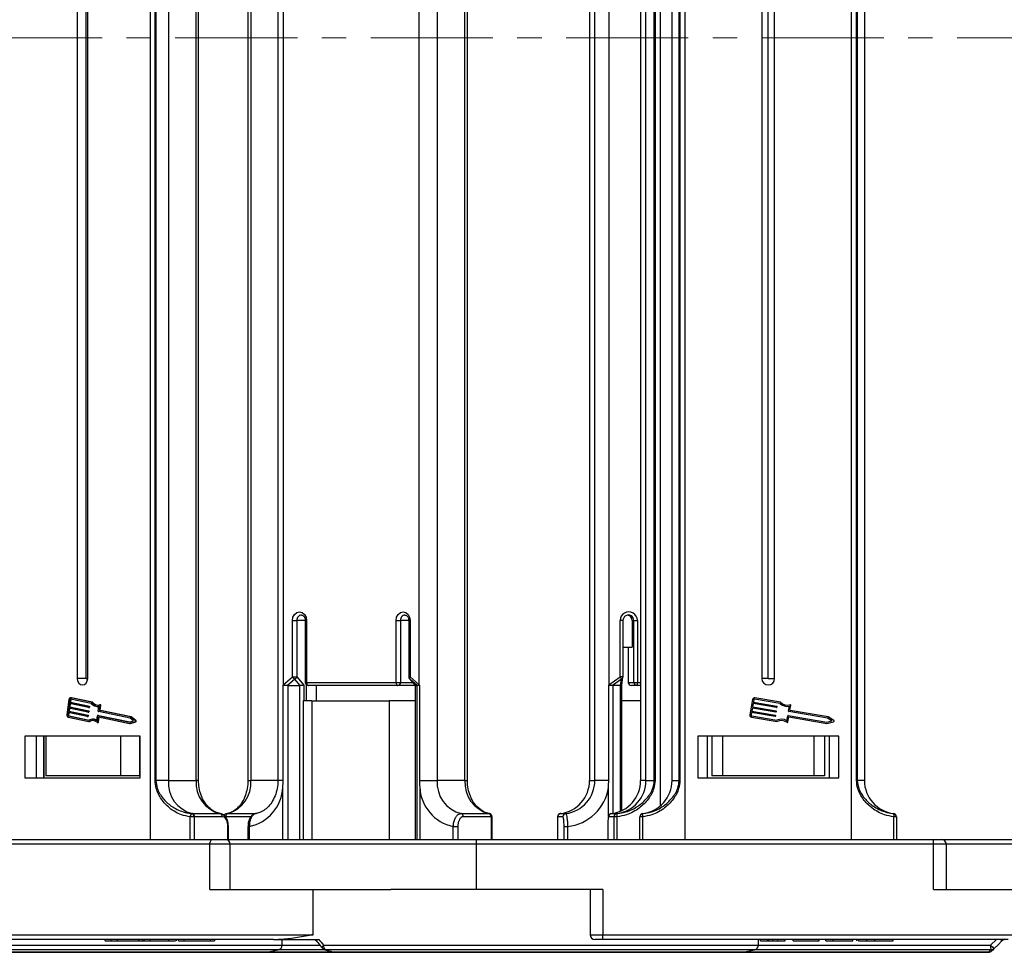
# Model space of a CAD drawing. Header units: millimetres. Extents: x -1214 to 867, y -361 to 1097.
# Tile 7 of 51: x -380 to -226, y -25 to 121. Entities that reach past the tile are written whole.
import ezdxf

# ---------------------------------------------------------------- set-up
doc = ezdxf.new("R2010")
doc.units = ezdxf.units.MM
doc.linetypes.add('CENTERX2', pattern=[20.32, 12.7, -2.54, 2.54, -2.54])

msp = doc.modelspace()

# ---------------------------------------------------------------- linework, layer by layer
at = {"color": 7, "linetype": 'Continuous', "lineweight": 25}
for p, q in [((-359.42, 117.694), (-359.42, 242.694)), ((-276.075, 242.694), (-276.075, 117.694)), ((-250.075, 117.694), (-250.075, 242.694)), ((-279.944, 237.491), (-279.944, 117.694)), ((-358.702, 117.694), (-358.702, 233.498)), ((-358.585, 233.498), (-358.585, 117.694)), ((-356.632, 233.498), (-356.632, 117.694)), ((-352.294, 117.694), (-352.294, 233.498)), ((-351.926, 117.694), (-351.926, 233.498)), ((-344.228, 233.498), (-344.228, 117.694)), ((-343.789, 233.498), (-343.789, 117.694)), ((-339.546, 233.498), (-339.546, 117.694)), ((-314.704, 233.498), (-314.704, 117.694)), ((-310.366, 117.694), (-310.366, 233.498)), ((-309.998, 117.694), (-309.998, 233.498)), ((-290.952, 233.498), (-290.952, 117.694)), ((-290.94, 233.498), (-290.94, 117.694)), ((-290.116, 117.694), (-290.116, 233.498)), ((-282.987, 233.498), (-282.987, 117.694)), ((-282.975, 233.498), (-282.975, 117.694)), ((-282.151, 117.694), (-282.151, 233.498)), ((-280.84, 117.694), (-280.84, 233.498)), ((-280.721, 233.498), (-280.721, 117.694)), ((-278.075, 117.694), (-278.075, 233.498)), ((-276.954, 117.694), (-276.954, 233.498)), ((-276.839, 233.498), (-276.839, 117.694)), ((-249.311, 117.694), (-249.311, 233.498)), ((-249.196, 233.498), (-249.196, 117.694)), ((-248.075, 233.498), (-248.075, 117.694)), ((-338.703, 218.587), (-338.703, 117.694)), ((-317.492, 117.694), (-317.492, 218.587)), ((-287.908, 218.587), (-287.908, 117.694)), ((-370.841, 217.594), (-370.841, 117.694)), ((-369.447, 117.694), (-369.447, 217.594)), ((-369.21, 117.694), (-369.21, 217.594)), ((-264.075, 217.594), (-264.075, 117.694)), ((-263.075, 117.694), (-263.075, 217.594)), ((-262.075, 117.694), (-262.075, 217.594)), ((-370.841, 117.694), (-370.841, 17.794)), ((-369.447, 17.794), (-369.447, 117.694)), ((-369.21, 17.794), (-369.21, 117.694)), ((-359.42, -7.306), (-359.42, 117.694)), ((-358.702, 1.89), (-358.702, 117.694)), ((-358.585, 117.694), (-358.585, 1.89)), ((-356.632, 117.694), (-356.632, 1.89)), ((-352.294, 1.89), (-352.294, 117.694)), ((-351.926, 1.89), (-351.926, 117.694)), ((-344.228, 117.694), (-344.228, 1.89)), ((-343.789, 117.694), (-343.789, 1.89)), ((-339.546, 117.694), (-339.546, 1.89)), ((-338.703, 117.694), (-338.703, 16.802)), ((-317.492, 16.802), (-317.492, 117.694)), ((-314.704, 117.694), (-314.704, 1.89)), ((-310.366, 1.89), (-310.366, 117.694)), ((-309.998, 1.89), (-309.998, 117.694)), ((-290.952, 117.694), (-290.952, 1.89)), ((-290.94, 117.694), (-290.94, 1.89)), ((-290.116, 1.89), (-290.116, 117.694)), ((-287.908, 117.694), (-287.908, 16.802)), ((-282.987, 117.694), (-282.987, 1.89)), ((-282.975, 117.694), (-282.975, 1.89)), ((-282.151, 1.89), (-282.151, 117.694)), ((-280.84, 1.89), (-280.84, 117.694)), ((-280.721, 117.694), (-280.721, 1.89)), ((-279.944, 117.694), (-279.944, -2.102)), ((-278.075, 1.89), (-278.075, 117.694)), ((-276.954, 1.89), (-276.954, 117.694)), ((-276.839, 117.694), (-276.839, 1.89)), ((-276.075, 117.694), (-276.075, -7.306)), ((-264.075, 117.694), (-264.075, 17.794)), ((-263.075, 17.794), (-263.075, 117.694)), ((-262.075, 17.794), (-262.075, 117.694)), ((-250.075, -7.306), (-250.075, 117.694)), ((-249.311, 1.89), (-249.311, 117.694)), ((-249.196, 117.694), (-249.196, 1.89)), ((-248.075, 117.694), (-248.075, 1.89)), ((-337.275, 18.071), (-337.275, 26.844)), ((-337.275, 26.844), (-336.578, 26.844)), ((-336.578, 26.844), (-336.578, 18.071)), ((-335.283, 26.844), (-335.283, 17.194)), ((-335.072, 26.844), (-335.072, 17.194)), ((-321.122, 17.194), (-321.122, 26.844)), ((-321.122, 26.844), (-320.425, 26.844)), ((-320.425, 26.844), (-320.425, 17.194)), ((-319.13, 26.844), (-319.13, 18.071)), ((-318.919, 26.844), (-318.919, 18.071)), ((-286.169, 18.071), (-286.169, 26.844)), ((-285.724, 18.071), (-285.724, 26.844)), ((-284.312, 26.844), (-284.037, 26.844)), ((-284.312, 26.844), (-284.312, 22.694)), ((-284.037, 26.844), (-283.485, 26.844)), ((-284.037, 17.194), (-284.037, 26.844)), ((-283.485, 26.844), (-283.485, 17.194)), ((-285.724, 22.694), (-284.312, 22.694)), ((-284.916, 22.694), (-284.916, 17.194)), ((-369.447, 17.794), (-370.841, 17.794)), ((-369.447, 17.794), (-369.21, 17.794)), ((-338.703, 16.802), (-337.275, 18.071)), ((-336.918, 17.718), (-338.072, 16.691)), ((-337.275, 18.071), (-336.578, 18.071)), ((-336.057, 16.693), (-336.918, 17.718)), ((-336.578, 18.071), (-335.48, 16.764)), ((-335.072, 17.194), (-321.122, 17.194)), ((-321.122, 17.194), (-320.425, 17.194)), ((-319.013, 17.75), (-318.123, 16.69)), ((-317.826, 16.691), (-318.98, 17.718)), ((-318.98, 17.718), (-318.12, 16.693)), ((-318.919, 18.071), (-317.492, 16.802)), ((-287.908, 16.802), (-286.169, 18.071)), ((-285.942, 17.718), (-287.349, 16.691)), ((-286.106, 16.693), (-285.942, 17.718)), ((-285.93, 16.741), (-285.73, 17.992)), ((-284.916, 17.194), (-284.037, 17.194)), ((-284.037, 17.194), (-283.485, 17.194)), ((-263.075, 17.794), (-264.075, 17.794)), ((-263.075, 17.794), (-262.075, 17.794)), ((-338.74, 1.89), (-338.74, 16.777)), ((-337.994, 16.694), (-336.102, 16.694)), ((-337.994, 16.694), (-337.994, -7.306)), ((-336.102, -7.306), (-336.102, 16.694)), ((-335.132, 16.836), (-335.132, 14.294)), ((-320.833, 16.694), (-334.783, 16.694)), ((-333.583, 16.694), (-333.583, 14.294)), ((-318.126, 16.694), (-320.833, 16.694)), ((-318.124, 16.695), (-318.124, -7.306)), ((-318.12, 16.693), (-318.117, 16.695)), ((-318.114, 16.694), (-317.84, 16.694)), ((-318.114, 16.694), (-318.114, -7.306)), ((-317.84, -7.306), (-317.84, 16.694)), ((-317.454, 16.777), (-317.454, 1.89)), ((-287.954, 1.89), (-287.954, 16.777)), ((-286.133, 16.694), (-287.299, 16.694)), ((-285.93, -2.808), (-285.93, 16.746)), ((-283.54, 16.694), (-284.419, 16.694)), ((-282.987, 16.694), (-283.54, 16.694)), ((-372.134, 14.535), (-372.47, 12.123)), ((-372.054, 13.898), (-372.124, 13.395)), ((-369.082, 13.276), (-372.054, 13.898)), ((-371.97, 14.501), (-372.026, 14.099)), ((-372.026, 14.099), (-369.054, 13.477)), ((-372.026, 14.099), (-371.91, 14.099)), ((-371.941, 13.874), (-372.008, 13.395)), ((-371.97, 14.501), (-371.854, 14.501)), ((-371.854, 14.501), (-371.91, 14.099)), ((-371.91, 14.099), (-368.938, 13.477)), ((-371.772, 14.79), (-371.888, 14.79)), ((-368.673, 13.914), (-371.874, 14.584)), ((-368.594, 14.104), (-371.846, 14.785)), ((-371.846, 14.785), (-371.73, 14.785)), ((-371.73, 14.785), (-371.772, 14.79)), ((-368.478, 14.104), (-371.73, 14.785)), ((-368.594, 14.104), (-368.478, 14.104)), ((-335.592, 14.294), (-335.592, -7.306)), ((-334.279, 14.294), (-335.592, 14.294)), ((-334.279, 14.294), (-334.279, -7.306)), ((-334.279, 14.294), (-322.205, 14.294)), ((-322.205, 14.294), (-322.205, -7.306)), ((-318.124, 14.294), (-322.205, 14.294)), ((-282.987, 14.294), (-285.93, 14.294)), ((-265.518, 14.535), (-265.93, 12.123)), ((-265.42, 13.898), (-265.506, 13.395)), ((-261.777, 13.276), (-265.42, 13.898)), ((-265.317, 14.501), (-265.385, 14.099)), ((-265.385, 14.099), (-261.742, 13.477)), ((-261.276, 13.914), (-265.199, 14.584)), ((-261.179, 14.104), (-265.165, 14.785)), ((-372.25, 12.491), (-372.306, 12.089)), ((-369.278, 11.868), (-372.25, 12.491)), ((-372.152, 13.194), (-372.222, 12.692)), ((-372.222, 12.692), (-369.25, 12.069)), ((-372.222, 12.692), (-372.106, 12.692)), ((-372.137, 12.467), (-372.19, 12.089)), ((-369.18, 12.572), (-372.152, 13.194)), ((-372.124, 13.395), (-369.152, 12.773)), ((-372.124, 13.395), (-372.008, 13.395)), ((-372.039, 13.171), (-372.106, 12.692)), ((-372.106, 12.692), (-369.134, 12.069)), ((-372.008, 13.395), (-369.036, 12.773)), ((-369.173, 12.571), (-369.057, 12.571)), ((-369.152, 12.773), (-369.036, 12.773)), ((-369.118, 12.714), (-369.132, 12.614)), ((-369.132, 12.614), (-369.016, 12.614)), ((-369.118, 12.714), (-369.002, 12.714)), ((-369.075, 13.275), (-368.959, 13.275)), ((-369.054, 13.477), (-368.938, 13.477)), ((-369.02, 13.418), (-369.034, 13.317)), ((-369.034, 13.317), (-368.918, 13.317)), ((-369.02, 13.418), (-368.904, 13.418)), ((-369.002, 12.714), (-369.016, 12.614)), ((-368.904, 13.418), (-368.918, 13.317)), ((-367.712, 13.447), (-367.596, 13.447)), ((-367.564, 12.699), (-367.455, 13.476)), ((-362.59, 11.606), (-367.53, 12.64)), ((-367.372, 12.866), (-367.27, 13.593)), ((-367.372, 12.866), (-367.256, 12.866)), ((-367.237, 13.712), (-367.352, 13.712)), ((-362.528, 11.8), (-367.338, 12.807)), ((-367.338, 12.807), (-367.222, 12.807)), ((-367.27, 13.593), (-367.155, 13.593)), ((-367.256, 12.866), (-367.155, 13.593)), ((-362.413, 11.8), (-367.222, 12.807)), ((-265.66, 12.491), (-265.729, 12.089)), ((-262.017, 11.868), (-265.66, 12.491)), ((-265.54, 13.194), (-265.626, 12.692)), ((-265.626, 12.692), (-261.983, 12.069)), ((-261.897, 12.572), (-265.54, 13.194)), ((-265.506, 13.395), (-261.862, 12.773)), ((-261.821, 12.714), (-261.838, 12.614)), ((-261.701, 13.418), (-261.718, 13.317)), ((-259.916, 12.699), (-259.783, 13.476)), ((-253.819, 11.606), (-259.874, 12.64)), ((-259.681, 12.866), (-259.556, 13.593)), ((-253.744, 11.8), (-259.639, 12.807)), ((-372.306, 12.089), (-372.19, 12.089)), ((-372.266, 11.77), (-369.014, 11.089)), ((-372.238, 11.971), (-369.037, 11.301)), ((-372.238, 11.971), (-372.122, 11.971)), ((-372.122, 11.971), (-369.004, 11.318)), ((-369.271, 11.868), (-369.155, 11.868)), ((-369.25, 12.069), (-369.134, 12.069)), ((-369.216, 12.011), (-369.23, 11.91)), ((-369.23, 11.91), (-369.114, 11.91)), ((-369.216, 12.011), (-369.1, 12.011)), ((-369.1, 12.011), (-369.114, 11.91)), ((-369.014, 11.089), (-368.898, 11.089)), ((-368.354, 11.448), (-368.47, 11.448)), ((-367.77, 11.219), (-367.662, 11.996)), ((-367.709, 10.948), (-367.593, 10.948)), ((-367.627, 11.033), (-367.519, 11.81)), ((-367.627, 11.033), (-367.511, 11.033)), ((-367.505, 12.038), (-367.621, 12.038)), ((-367.614, 12.037), (-362.674, 11.003)), ((-367.614, 12.037), (-367.498, 12.037)), ((-367.519, 11.81), (-362.668, 10.795)), ((-367.511, 11.033), (-367.406, 11.787)), ((-367.505, 12.038), (-367.498, 12.037)), ((-367.498, 12.037), (-362.625, 11.017)), ((-362.674, 11.003), (-362.053, 11.183)), ((-362.668, 10.795), (-361.824, 11.04)), ((-362.668, 10.795), (-362.553, 10.795)), ((-362.053, 11.183), (-362.59, 11.606)), ((-362.553, 10.795), (-361.708, 11.04)), ((-361.798, 11.225), (-362.528, 11.8)), ((-362.528, 11.8), (-362.413, 11.8)), ((-361.683, 11.225), (-362.413, 11.8)), ((-361.824, 11.04), (-361.708, 11.04)), ((-361.798, 11.225), (-361.683, 11.225)), ((-265.68, 11.77), (-261.694, 11.089)), ((-265.645, 11.971), (-261.722, 11.301)), ((-261.941, 12.011), (-261.958, 11.91)), ((-260.169, 11.219), (-260.036, 11.996)), ((-259.994, 11.033), (-259.861, 11.81)), ((-259.977, 12.037), (-253.922, 11.003)), ((-259.861, 11.81), (-253.916, 10.795)), ((-253.922, 11.003), (-253.161, 11.183)), ((-253.916, 10.795), (-252.881, 11.04)), ((-253.161, 11.183), (-253.819, 11.606)), ((-252.849, 11.225), (-253.744, 11.8)), ((-361.052, 8.794), (-378.999, 8.794)), ((-378.999, 8.794), (-378.999, 2.294)), ((-377.264, 8.794), (-377.264, 2.294)), ((-376.098, 8.794), (-376.098, 2.294)), ((-376.041, 8.794), (-376.041, 2.294)), ((-375.72, 8.794), (-375.72, 2.594)), ((-364.104, 8.794), (-364.104, 2.594)), ((-361.111, 8.794), (-361.111, 2.594)), ((-361.052, 2.294), (-361.052, 8.794)), ((-252.075, 8.794), (-274.075, 8.794)), ((-274.075, 8.794), (-274.075, 2.294)), ((-272.576, 8.794), (-272.576, 2.294)), ((-272.575, 8.794), (-272.575, 2.294)), ((-271.875, 8.794), (-271.875, 2.594)), ((-270.195, 8.794), (-270.195, 2.594)), ((-255.956, 8.794), (-255.956, 2.594)), ((-254.275, 8.794), (-254.275, 2.594)), ((-253.575, 8.794), (-253.575, 2.294)), ((-252.075, 2.294), (-252.075, 8.794)), ((-378.999, 2.294), (-361.052, 2.294)), ((-364.104, 2.594), (-375.72, 2.594)), ((-361.111, 2.594), (-364.104, 2.594)), ((-358.702, 1.89), (-358.585, 1.89)), ((-356.632, 1.89), (-358.585, 1.89)), ((-356.632, 1.89), (-352.294, 1.89)), ((-317.454, 1.89), (-314.704, 1.89)), ((-310.366, 1.89), (-314.704, 1.89)), ((-290.94, 1.89), (-290.952, 1.89)), ((-290.94, 1.89), (-290.116, 1.89)), ((-287.954, 1.89), (-290.116, 1.89)), ((-282.987, 1.89), (-282.975, 1.89)), ((-282.151, 1.89), (-282.975, 1.89)), ((-282.151, 1.89), (-280.84, 1.89)), ((-280.721, 1.89), (-280.84, 1.89)), ((-278.075, 1.89), (-276.954, 1.89)), ((-276.954, 1.89), (-276.839, 1.89)), ((-274.075, 2.294), (-252.075, 2.294)), ((-270.195, 2.594), (-271.875, 2.594)), ((-255.956, 2.594), (-270.195, 2.594)), ((-254.275, 2.594), (-255.956, 2.594)), ((-249.311, 1.89), (-249.196, 1.89)), ((-248.075, 1.89), (-249.196, 1.89)), ((-338.766, -7.306), (-338.766, 0.836)), ((-317.429, 0.836), (-317.429, -7.306)), ((-353.213, -7.306), (-353.213, -3.77)), ((-352.608, -3.77), (-353.213, -3.77)), ((-352.984, -3.274), (-352.91, -3.27)), ((-352.91, -3.27), (-348.573, -3.27)), ((-352.553, -3.766), (-352.608, -3.77)), ((-352.608, -3.77), (-352.608, -7.306)), ((-348.215, -3.766), (-352.553, -3.766)), ((-310.982, -3.27), (-306.645, -3.27)), ((-306.287, -3.766), (-310.624, -3.766)), ((-306.645, -3.27), (-306.571, -3.274)), ((-306.232, -3.77), (-306.287, -3.766)), ((-306.232, -7.306), (-306.232, -3.77)), ((-306.14, -7.306), (-306.14, -3.77)), ((-295.923, -3.77), (-295.923, -7.306)), ((-295.91, -3.766), (-295.92, -3.77)), ((-295.92, -3.77), (-295.92, -7.306)), ((-295.086, -3.766), (-295.91, -3.766)), ((-295.474, -3.27), (-294.65, -3.27)), ((-287.121, -3.766), (-287.945, -3.766)), ((-287.509, -3.27), (-286.685, -3.27)), ((-287.111, -3.77), (-287.121, -3.766)), ((-287.111, -7.306), (-287.111, -3.77)), ((-286.664, -3.77), (-287.111, -3.77)), ((-286.685, -3.27), (-286.671, -3.274)), ((-286.664, -3.77), (-286.664, -7.306)), ((-282.68, -3.77), (-283.075, -3.77)), ((-283.075, -7.306), (-283.075, -3.77)), ((-282.68, -3.77), (-282.68, -7.306)), ((-282.637, -3.27), (-282.637, -3.274)), ((-243.514, -3.274), (-243.514, -3.27)), ((-243.471, -7.306), (-243.471, -3.77)), ((-243.075, -3.77), (-243.471, -3.77)), ((-243.075, -3.77), (-243.075, -7.306)), ((-347.348, -7.306), (-347.348, -5.275)), ((-347.273, -5.276), (-347.303, -4.779)), ((-347.256, -7.306), (-347.256, -5.275)), ((-347.256, -5.275), (-347.256, -5.275)), ((-344.216, -5.275), (-344.216, -7.306)), ((-344.006, -5.275), (-344.006, -7.306)), ((-312.189, -5.275), (-311.492, -5.275)), ((-312.189, -7.306), (-312.189, -5.275)), ((-311.492, -5.275), (-311.492, -7.306)), ((-294.921, -5.275), (-294.369, -5.275)), ((-294.921, -7.306), (-294.921, -5.275)), ((-294.369, -5.275), (-294.369, -7.306)), ((-288.113, -5.275), (-288.113, -7.306)), ((-288.113, -5.275), (-288.11, -5.275)), ((-288.11, -5.275), (-288.11, -7.306)), ((-407.868, -7.306), (-349.718, -7.306)), ((-349.718, -7.306), (-347.746, -7.306)), ((-347.746, -7.306), (-308.575, -7.306)), ((-308.575, -8.056), (-308.575, -7.306)), ((-308.575, -7.306), (-237.297, -7.306)), ((-237.297, -8.056), (-237.297, -7.306)), ((-237.297, -7.306), (-236.047, -7.306)), ((-236.047, -7.306), (-217.575, -7.306)), ((-350.152, -8.056), (-408.301, -8.056)), ((-350.152, -15.106), (-350.152, -8.056)), ((-346.996, -15.106), (-346.996, -8.056)), ((-308.575, -15.106), (-308.575, -8.056)), ((-237.297, -8.056), (-308.575, -8.056)), ((-237.297, -15.106), (-237.297, -8.056)), ((-235.297, -15.106), (-235.297, -8.056)), ((-350.152, -15.106), (-334.063, -15.106)), ((-334.063, -22.188), (-334.063, -15.106)), ((-334.063, -15.106), (-321.949, -15.106)), ((-308.575, -15.106), (-321.949, -15.106)), ((-288.853, -15.106), (-308.575, -15.106)), ((-290.853, -15.106), (-290.853, -22.156)), ((-288.853, -15.106), (-288.853, -22.156)), ((-237.297, -15.106), (-217.575, -15.106)), ((-392.212, -22.156), (-334.316, -22.156)), ((-340.228, -22.906), (-391.778, -22.906)), ((-366.488, -23.106), (-366.488, -22.906)), ((-365.546, -23.106), (-365.546, -22.906)), ((-364.542, -23.106), (-364.542, -22.906)), ((-361.216, -23.106), (-361.216, -22.906)), ((-360.638, -23.106), (-360.638, -22.906)), ((-360.401, -23.106), (-360.401, -22.906)), ((-359.459, -23.106), (-359.459, -22.906)), ((-356.568, -23.106), (-356.568, -22.906)), ((-355.412, -22.906), (-355.412, -23.131)), ((-355.072, -23.106), (-355.072, -22.906)), ((-354.176, -23.106), (-354.176, -22.906)), ((-350.063, -23.106), (-350.063, -22.906)), ((-349.364, -23.131), (-349.364, -22.906)), ((-340.228, -22.906), (-333.175, -22.906)), ((-338.882, -23.791), (-338.882, -22.906)), ((-288.853, -22.906), (-290.103, -22.906)), ((-288.853, -22.156), (-217.886, -22.156)), ((-288.853, -22.906), (-288.853, -22.156)), ((-225.665, -22.906), (-288.853, -22.906)), ((-264.617, -23.791), (-264.617, -22.906)), ((-264.267, -23.106), (-264.267, -22.906)), ((-263.113, -23.106), (-263.113, -22.906)), ((-262.957, -23.106), (-262.957, -22.906)), ((-262.339, -23.106), (-262.339, -22.906)), ((-261.575, -23.106), (-261.575, -22.906)), ((-260.421, -23.106), (-260.421, -22.906)), ((-259.19, -23.106), (-259.19, -22.906)), ((-255.113, -23.106), (-255.113, -22.906)), ((-254.113, -23.106), (-254.113, -22.906)), ((-252.959, -23.106), (-252.959, -22.906)), ((-249.882, -23.106), (-249.882, -22.906)), ((-249.267, -23.106), (-249.267, -22.906)), ((-248.999, -23.106), (-248.999, -22.906)), ((-247.694, -23.106), (-247.694, -22.906)), ((-246.429, -23.106), (-246.429, -22.906)), ((-243.575, -23.106), (-243.575, -22.906)), ((-228.391, -23.791), (-227.491, -22.906)), ((-366.488, -23.106), (-365.546, -23.106)), ((-365.546, -23.106), (-364.542, -23.106)), ((-364.542, -23.106), (-361.216, -23.106)), ((-362.737, -23.131), (-362.737, -23.106)), ((-361.216, -23.106), (-360.638, -23.106)), ((-360.638, -23.106), (-360.401, -23.106)), ((-360.401, -23.106), (-359.459, -23.106)), ((-359.459, -23.106), (-356.568, -23.106)), ((-356.568, -23.106), (-355.541, -23.106)), ((-341.309, -24.891), (-339.484, -24.526)), ((-332.216, -24.505), (-330.85, -24.873)), ((-267.044, -24.891), (-265.22, -24.526)), ((-264.267, -23.106), (-263.113, -23.106)), ((-261.575, -23.106), (-260.421, -23.106)), ((-259.19, -23.106), (-255.113, -23.106)), ((-254.113, -23.106), (-252.959, -23.106)), ((-252.959, -23.106), (-249.882, -23.106)), ((-341.456, -24.906), (-421.145, -24.906)), ((-330.652, -24.906), (-341.456, -24.906)), ((-267.191, -24.906), (-330.652, -24.906)), ((-228.723, -24.906), (-267.191, -24.906))]:
    msp.add_line(p, q, dxfattribs=at)
at = {"color": 1, "linetype": 'CENTERX2', "lineweight": 13, "ltscale": 1.5}
msp.add_line((638.863, 117.694), (-476.365, 117.694), dxfattribs=at)
at = {"color": 8, "linetype": 'Continuous', "lineweight": 25}
for p, q in [((-335.283, 26.844), (-336.578, 26.844)), ((-335.072, 26.844), (-335.283, 26.844)), ((-319.13, 26.844), (-320.425, 26.844)), ((-318.919, 26.844), (-319.13, 26.844)), ((-285.724, 26.844), (-286.169, 26.844)), ((-335.072, 17.194), (-335.283, 17.194)), ((-320.425, 17.194), (-318.547, 17.194)), ((-318.919, 18.071), (-319.13, 18.071)), ((-285.724, 18.071), (-286.169, 18.071)), ((-283.485, 17.194), (-282.987, 17.194)), ((-335.48, 16.764), (-335.48, 14.294)), ((-287.299, 16.694), (-287.299, -3.24)), ((-286.133, -2.9), (-286.133, 16.694)), ((-351.926, 1.89), (-352.294, 1.89)), ((-344.228, 1.89), (-343.789, 1.89)), ((-339.546, 1.89), (-343.789, 1.89)), ((-338.74, 1.89), (-339.546, 1.89)), ((-310.366, 1.89), (-309.998, 1.89)), ((-287.986, -3.732), (-287.986, 0.836)), ((-343.755, -3.766), (-347.693, -3.766)), ((-347.351, -3.27), (-342.918, -3.27)), ((-306.14, -3.77), (-306.232, -3.77)), ((-295.92, -3.77), (-295.923, -3.77)), ((-347.348, -5.275), (-347.256, -5.275)), ((-344.216, -5.275), (-344.006, -5.275)), ((-346.996, -8.056), (-350.152, -8.056)), ((-308.575, -8.056), (-346.996, -8.056)), ((-235.297, -8.056), (-237.297, -8.056)), ((-217.575, -8.056), (-235.297, -8.056)), ((-290.853, -22.156), (-288.853, -22.156)), ((-423.702, -23.791), (-338.882, -23.791)), ((-339.484, -24.526), (-423.143, -24.526)), ((-332.197, -24.526), (-339.484, -24.526)), ((-338.882, -23.791), (-333.056, -23.791)), ((-332.422, -23.791), (-264.617, -23.791)), ((-265.22, -24.526), (-332.096, -24.526)), ((-228.364, -24.526), (-265.22, -24.526)), ((-264.617, -23.791), (-228.391, -23.791)), ((-421.281, -24.891), (-341.309, -24.891)), ((-341.309, -24.891), (-330.799, -24.891)), ((-330.73, -24.891), (-267.044, -24.891)), ((-267.044, -24.891), (-228.731, -24.891))]:
    msp.add_line(p, q, dxfattribs=at)
at = {"color": 7, "linetype": 'Continuous', "lineweight": 25, "flags": 128}
for points in [[(-337.275, 26.844), (-337.191, 27.361), (-336.953, 27.799), (-336.595, 28.091), (-336.174, 28.194), (-335.752, 28.091), (-335.395, 27.799), (-335.156, 27.361), (-335.072, 26.844)], [(-321.122, 26.844), (-321.038, 27.361), (-320.8, 27.799), (-320.442, 28.091), (-320.021, 28.194), (-319.599, 28.091), (-319.242, 27.799), (-319.003, 27.361), (-318.919, 26.844)], [(-370.841, 17.794), (-370.779, 17.412), (-370.602, 17.087), (-370.338, 16.87), (-370.025, 16.794), (-369.713, 16.87), (-369.449, 17.087), (-369.272, 17.412), (-369.21, 17.794)], [(-335.072, 17.194), (-335.067, 17.097), (-335.05, 17.003), (-335.024, 16.916), (-334.988, 16.841), (-334.944, 16.779), (-334.894, 16.732), (-334.84, 16.704), (-334.783, 16.694)], [(-321.122, 17.194), (-321.117, 17.097), (-321.1, 17.003), (-321.073, 16.916), (-321.037, 16.841), (-320.994, 16.779), (-320.944, 16.732), (-320.889, 16.704), (-320.833, 16.694)], [(-367.458, 13.455), (-367.503, 13.451), (-367.596, 13.447)], [(-367.27, 13.593), (-367.269, 13.619), (-367.274, 13.644), (-367.283, 13.667), (-367.297, 13.686), (-367.314, 13.701), (-367.333, 13.71), (-367.354, 13.712), (-367.375, 13.708)], [(-367.757, 10.967), (-367.738, 10.955), (-367.718, 10.949), (-367.697, 10.949), (-367.677, 10.956), (-367.659, 10.969), (-367.644, 10.987), (-367.633, 11.008), (-367.627, 11.033)], [(-350.152, -8.056), (-350.144, -7.909), (-350.119, -7.769), (-350.079, -7.639), (-350.025, -7.525), (-349.959, -7.432), (-349.884, -7.363), (-349.803, -7.32), (-349.718, -7.306)], [(-226.26, -22.906), (-226.259, -22.91), (-226.258, -22.913), (-226.258, -22.916), (-226.257, -22.918), (-226.257, -22.92), (-226.257, -22.921), (-226.257, -22.922), (-226.257, -22.922)], [(-226.632, -23.125), (-227.23, -23.723), (-227.827, -24.321)], [(-228.731, -24.891), (-228.73, -24.895), (-228.729, -24.898), (-228.728, -24.9), (-228.727, -24.902), (-228.726, -24.904), (-228.725, -24.905), (-228.724, -24.906), (-228.723, -24.906)]]:
    msp.add_lwpolyline(points, dxfattribs=at)
at = {"color": 8, "linetype": 'Continuous', "lineweight": 25, "flags": 128}
for points in [[(-319.013, 17.75), (-319.012, 17.748), (-318.98, 17.718)], [(-332.59, -24.274), (-332.61, -24.238), (-332.619, -24.172), (-332.603, -24.091), (-332.564, -23.998), (-332.503, -23.896), (-332.422, -23.791)]]:
    msp.add_lwpolyline(points, dxfattribs=at)
at = {"color": 8, "linetype": 'Continuous', "lineweight": 25}
for centre, radius, start, end in [((-335.811, 26.926), 0.772, 95.42144, 186.08973), ((-319.658, 26.926), 0.772, 95.42144, 186.08973), ((-286.101, 18.06), 0.377, 294.92685, 349.7374), ((-295.425, -3.765), 0.495, 119.84764, 180.5216), ((-333.44, -22.969), 0.184, 159.98018, 214.46987)]:
    msp.add_arc(centre, radius, start, end, dxfattribs=at)
at = {"color": 7, "linetype": 'Continuous', "lineweight": 25}
for centre, radius, start, end in [((-284.827, 26.851), 1.342, 359.72068, 180.27932), ((-284.882, 26.848), 0.845, 359.72003, 180.27997), ((-285.16, 26.847), 0.848, 359.84716, 80.45577), ((-336.431, 18.567), 0.979, 210.45082, 240.20705), ((-337.22, 18.348), 0.699, 295.64552, 336.68763), ((-334.783, 17.194), 0.5, 180, 270), ((-320.884, 17.152), 0.461, 276.38231, 5.20124), ((-318.63, 18.071), 0.5, 180, 220.0352), ((-318.637, 17.841), 0.365, 140.78343, 199.6972), ((-288.461, 16.352), 2.866, 28.4687, 36.87375), ((-286.224, 18.071), 0.5, 350.93241, 0), ((-284.418, 17.193), 0.498, 179.82654, 269.82578), ((-283.539, 17.193), 0.499, 179.82822, 269.82581), ((-284.665, 17.071), 1.186, 341.48706, 5.97502), ((-263.075, 17.794), 1, 180, 0), ((-337.881, 17.289), 0.956, 210.68066, 216.1139), ((-316.801, 16.391), 0.803, 149.27378, 155.36932), ((-292.28, 13.649), 5.39, 34.81271, 35.79781), ((-371.873, 14.526), 0.26, 83.86664, 178.05664), ((-371.883, 14.498), 0.0868, 83.88233, 178.04727), ((-371.751, 14.489), 0.104, 127.4606, 173.64324), ((-367.705, 14.692), 1.242, 218.8116, 281.62034), ((-367.711, 14.748), 1.093, 216.08769, 287.91745), ((-367.563, 14.796), 1.147, 217.08, 265.45546), ((-265.216, 14.484), 0.306, 80.30687, 170.30687), ((-265.216, 14.484), 0.102, 80.30687, 170.30687), ((-260.098, 15.166), 1.719, 226.74758, 280.54353), ((-260.098, 15.166), 1.515, 224.48921, 285.82188), ((-369.175, 12.615), 0.0434, 263.89383, 358.02829), ((-369.167, 12.725), 0.0508, 348.0774, 71.97964), ((-369.077, 13.319), 0.0434, 263.8604, 358.05905), ((-369.06, 12.616), 0.0446, 274.5471, 357.35679), ((-369.069, 13.428), 0.0508, 348.0774, 71.97964), ((-369.052, 12.725), 0.0508, 348.0774, 71.97964), ((-368.962, 13.319), 0.0446, 274.56064, 357.36406), ((-368.954, 13.428), 0.0508, 348.06656, 71.99048), ((-367.514, 12.689), 0.0508, 168.0295, 251.99322), ((-367.322, 12.855), 0.0508, 168.0774, 251.97964), ((-367.206, 12.855), 0.0508, 168.0774, 251.97964), ((-367.247, 13.617), 0.0958, 345.52993, 83.54975), ((-261.888, 12.622), 0.051, 260.30687, 350.30687), ((-261.871, 12.723), 0.051, 350.30687, 80.30687), ((-261.768, 13.326), 0.051, 260.30687, 350.30687), ((-261.751, 13.426), 0.051, 350.30687, 80.30687), ((-259.866, 12.691), 0.051, 170.30687, 260.30687), ((-259.657, 13.61), 0.102, 350.30687, 105.82188), ((-259.63, 12.857), 0.051, 170.30687, 260.30687), ((-372.171, 12.06), 0.305, 168.05573, 251.98262), ((-372.206, 12.068), 0.102, 168.05344, 251.98643), ((-372.091, 12.068), 0.102, 168.05344, 251.98643), ((-369.273, 11.912), 0.0434, 263.87341, 358.02844), ((-369.265, 12.021), 0.0508, 348.03906, 71.99622), ((-369.159, 11.912), 0.0446, 274.56904, 357.33485), ((-369.15, 12.021), 0.0508, 348.03906, 71.99622), ((-368.468, 10.265), 1.182, 53.78917, 118.7824), ((-368.467, 10.189), 1.053, 47.5832, 121.29344), ((-368.348, 10.189), 1.055, 93.48284, 121.46446), ((-368.361, 10.251), 1.197, 59.88449, 89.66515), ((-367.618, 11.994), 0.0434, 83.84533, 178.07412), ((-367.601, 11.037), 0.0897, 274.8288, 357.08549), ((-361.869, 11.141), 0.11, 293.90506, 50.23032), ((-361.753, 11.141), 0.11, 293.90506, 50.23032), ((-265.628, 12.072), 0.306, 170.30687, 260.30687), ((-265.628, 12.072), 0.102, 170.30687, 260.30687), ((-262.008, 11.919), 0.051, 260.30687, 350.30687), ((-261.991, 12.019), 0.051, 350.30687, 80.30687), ((-261.027, 9.729), 1.719, 60.07022, 113.86617), ((-261.027, 9.729), 1.515, 54.79186, 116.12453), ((-260.094, 11.05), 0.102, 234.79186, 350.30687), ((-259.986, 11.987), 0.051, 80.30687, 170.30687), ((-252.904, 11.139), 0.102, 283.32833, 57.28541), ((-351.697, 1.527), 4.948, 175.78294, 255.80645), ((-347.36, 1.527), 4.948, 175.78328, 255.80611), ((-348.694, 1.466), 4.923, 285.83162, 4.94953), ((-309.769, 1.527), 4.948, 175.78307, 255.80632), ((-305.432, 1.527), 4.948, 175.78323, 255.80637), ((-296.129, 1.877), 5.189, 277.25429, 0.14479), ((-295.305, 1.877), 5.189, 277.25429, 0.14479), ((-288.164, 1.877), 5.189, 277.25401, 0.14506), ((-287.34, 1.877), 5.189, 277.2542, 0.14488), ((-283.275, 1.89), 5.2, 277.05413, 0), ((-242.875, 1.89), 5.2, 180, 262.94587), ((-345.33, 1.162), 6.572, 281.62527, 357.16445), ((-310.865, 1.162), 6.572, 182.83552, 258.37491), ((-295.087, 1.864), 7.176, 275.74335, 351.76572), ((-352.633, -3.737), 0.581, 127.18951, 183.22129), ((-353.104, -3.756), 0.497, 358.45666, 76.02158), ((-353.027, -3.731), 0.476, 355.78283, 75.80486), ((-348.69, -3.731), 0.476, 355.78589, 75.80407), ((-347.222, -3.726), 0.473, 105.83382, 184.94944), ((-311.099, -3.731), 0.476, 355.78283, 75.80486), ((-306.762, -3.731), 0.476, 355.78413, 75.80356), ((-306.683, -3.715), 0.455, 353.11534, 75.74777), ((-306.64, -3.77), 0.5, 360, 80.97776), ((-295.423, -3.77), 0.5, 120.41037, 180), ((-295.411, -3.765), 0.499, 97.25744, 180.14187), ((-294.587, -3.765), 0.499, 97.25631, 180.143), ((-287.446, -3.765), 0.499, 97.25562, 180.14563), ((-286.622, -3.765), 0.499, 97.25562, 180.14563), ((-286.608, -3.773), 0.503, 97.1936, 179.61534), ((-285.19, -3.501), 1.498, 171.29304, 190.31713), ((-282.575, -3.766), 0.5, 97.05413, 180), ((-282.576, -3.77), 0.499, 96.9666, 179.95043), ((-281.947, -3.584), 0.756, 155.78619, 194.16765), ((-243.575, -3.766), 0.5, 0, 82.94587), ((-244.204, -3.584), 0.756, 345.83178, 24.21267), ((-243.575, -3.77), 0.499, 0.04968, 83.03232), ((-347.746, -8.056), 0.75, 0, 90), ((-236.047, -8.056), 0.75, 0, 90), ((-334.317, -23.164), 1.008, 75.41024, 89.96924), ((-333.016, -22.155), 1.301, 180.01215, 181.79859), ((-290.103, -22.156), 0.75, 180, 270), ((-223.613, -19.73), 4.544, 224.34638, 228.36066), ((-339.632, -23.791), 0.75, 281.30993, 0), ((-332.016, -23.791), 0.75, 220.09253, 255.0166), ((-331.652, -23.889), 0.777, 172.72499, 235.11444), ((-332.12, -24.177), 0.35, 255.10155, 273.96987), ((-265.367, -23.791), 0.75, 281.30993, 0), ((-222.17, -23.93), 6.223, 178.72178, 185.50203), ((-223.894, -19.572), 6.166, 223.16724, 230.36567), ((-228.328, -23.817), 0.71, 267.03133, 314.78241), ((-341.456, -24.156), 0.75, 270, 281.30993), ((-330.652, -24.156), 0.75, 255.04657, 270), ((-330.755, -24.541), 0.351, 255.13244, 274.1316), ((-330.651, -24.684), 0.222, 249.11166, 269.8085), ((-267.191, -24.156), 0.75, 270, 281.30993), ((-228.693, -24.182), 0.71, 266.91788, 314.78326), ((-228.723, -24.156), 0.75, 270, 315)]:
    msp.add_arc(centre, radius, start, end, dxfattribs=at)
for centre, major_axis, ratio, start_param, end_param in [((-337.546, 15.769), (1.956, 0.59), 0.704898, 1.9778606, 2.0005808), ((-338.188, 15.694), (0.773, 0.773), 0.8218828, 0.6879424, 0.766819), ((-336.296, 15.694), (0.773, 0.773), 0.8218828, 0.6416392, 0.6879424), ((-317.124, 15.694), (-0.997, 0.997), 0.0713967, 6.2119095, 6.2582128), ((-316.85, 15.694), (-0.997, 0.997), 0.0713967, 6.133033, 6.2119095), ((-316.335, 15.769), (1.997, -1.494), 0.0685133, 2.2159358, 2.2386561), ((-288.128, 15.769), (1.952, 1.364), 0.3198437, 1.2408292, 1.2635495), ((-288.095, 15.694), (0.948, 0.948), 0.3364684, 0.3245694, 0.403446), ((-286.93, 15.694), (0.948, 0.948), 0.3364684, 0.2782662, 0.3245694), ((-308.617, -21.845), (42.006, -41.13), 0.3184331, 4.4224891, 4.4429677)]:
    msp.add_ellipse(centre, major_axis=major_axis, ratio=ratio, start_param=start_param, end_param=end_param, dxfattribs=at)
for points, knots in [([(-335.885, 27.688), (-335.875, 27.69), (-335.793, 27.706), (-335.652, 27.64), (-335.464, 27.469), (-335.337, 27.226), (-335.287, 27.004), (-335.284, 26.875), (-335.283, 26.844)], [0, 0, 0, 0, 0.0393121, 0.3146688, 0.531364, 0.7332737, 0.9354097, 1, 1, 1, 1]), ([(-319.732, 27.688), (-319.722, 27.69), (-319.64, 27.706), (-319.499, 27.64), (-319.311, 27.469), (-319.184, 27.226), (-319.134, 27.004), (-319.131, 26.875), (-319.13, 26.844)], [0, 0, 0, 0, 0.0393142, 0.3146686, 0.5313636, 0.7332744, 0.9354096, 1, 1, 1, 1]), ([(-338.653, 16.726), (-338.664, 16.728), (-338.683, 16.731), (-338.708, 16.739), (-338.725, 16.747), (-338.735, 16.758), (-338.739, 16.768), (-338.739, 16.774), (-338.74, 16.777)], [0, 0, 0, 0, 0.3120082, 0.5308935, 0.7513183, 0.8426019, 0.9348029, 1, 1, 1, 1]), ([(-338.072, 16.691), (-338.157, 16.689), (-338.341, 16.683), (-338.536, 16.708), (-338.638, 16.724), (-338.653, 16.726)], [0, 0, 0, 0, 0.4210415, 0.915761, 1, 1, 1, 1]), ([(-335.48, 16.764), (-335.481, 16.764), (-335.513, 16.754), (-335.611, 16.729), (-335.8, 16.693), (-335.976, 16.693), (-336.057, 16.693)], [0, 0, 0, 0, 0.0100763, 0.2295002, 0.6470014, 1, 1, 1, 1]), ([(-317.531, 16.726), (-317.58, 16.717), (-317.706, 16.692), (-317.792, 16.681), (-317.822, 16.69), (-317.826, 16.691)], [0, 0, 0, 0, 0.3574756, 0.9219708, 1, 1, 1, 1]), ([(-317.454, 16.777), (-317.454, 16.775), (-317.455, 16.77), (-317.457, 16.762), (-317.463, 16.752), (-317.48, 16.739), (-317.505, 16.732), (-317.524, 16.728), (-317.531, 16.726)], [0, 0, 0, 0, 0.0449236, 0.1257297, 0.2065167, 0.3390428, 0.7568713, 1, 1, 1, 1]), ([(-287.855, 16.726), (-287.867, 16.728), (-287.888, 16.731), (-287.917, 16.739), (-287.937, 16.747), (-287.949, 16.758), (-287.953, 16.768), (-287.953, 16.774), (-287.954, 16.777)], [0, 0, 0, 0, 0.3119931, 0.530828, 0.7513333, 0.8426098, 0.9347901, 1, 1, 1, 1]), ([(-287.349, 16.691), (-287.41, 16.689), (-287.542, 16.683), (-287.728, 16.708), (-287.839, 16.724), (-287.855, 16.726)], [0, 0, 0, 0, 0.4210283, 0.9157523, 1, 1, 1, 1]), ([(-285.932, 16.741), (-285.931, 16.74), (-285.928, 16.722), (-285.972, 16.694), (-286.064, 16.693), (-286.106, 16.693)], [0, 0, 0, 0, 0.0458123, 0.5628339, 1, 1, 1, 1]), ([(-353.213, -3.77), (-353.676, -3.683), (-354.829, -3.468), (-356.422, -2.537), (-357.748, -1.091), (-358.552, 0.42), (-358.659, 1.468), (-358.702, 1.89)], [0, 0, 0, 0, 0.1717586, 0.4284861, 0.6465018, 0.8576675, 1, 1, 1, 1]), ([(-358.585, 1.89), (-358.535, 1.482), (-358.41, 0.469), (-357.524, -0.93), (-356.148, -2.226), (-354.61, -2.971), (-353.493, -3.217), (-353.042, -3.268), (-352.984, -3.274)], [0, 0, 0, 0, 0.1442722, 0.3583691, 0.5770625, 0.8312307, 0.9783718, 1, 1, 1, 1]), ([(-348.355, -3.293), (-348.48, -3.274), (-348.88, -3.214), (-349.544, -2.942), (-350.33, -2.354), (-351.022, -1.506), (-351.552, -0.428), (-351.871, 0.731), (-351.908, 1.523), (-351.926, 1.89)], [0, 0, 0, 0, 0.0728758, 0.233331, 0.3860656, 0.5488349, 0.7074027, 0.8641637, 1, 1, 1, 1]), ([(-344.228, 1.89), (-344.233, 1.685), (-344.249, 1.059), (-344.437, 0.036), (-344.852, -1.077), (-345.431, -2.007), (-346.118, -2.699), (-346.852, -3.149), (-347.335, -3.246), (-347.578, -3.294)], [0, 0, 0, 0, 0.075366, 0.2289588, 0.3821447, 0.5347899, 0.6876576, 0.8431025, 1, 1, 1, 1]), ([(-339.546, 1.89), (-339.552, 1.687), (-339.569, 1.065), (-339.765, 0.045), (-340.202, -1.069), (-340.817, -2.001), (-341.556, -2.7), (-342.339, -3.147), (-342.864, -3.246), (-343.117, -3.293)], [0, 0, 0, 0, 0.0752168, 0.2301799, 0.3849407, 0.539443, 0.6946506, 0.8528218, 1, 1, 1, 1]), ([(-338.766, 0.836), (-338.765, 0.851), (-338.748, 1.202), (-338.744, 1.554), (-338.74, 1.89)], [0, 0, 0, 0, 0.0418173, 1, 1, 1, 1]), ([(-317.454, 1.89), (-317.45, 1.554), (-317.446, 1.202), (-317.429, 0.851), (-317.429, 0.836)], [0, 0, 0, 0, 0.9581831, 1, 1, 1, 1]), ([(-307.55, -2.913), (-307.602, -2.891), (-307.914, -2.762), (-308.473, -2.266), (-309.152, -1.416), (-309.664, -0.319), (-309.952, 0.811), (-309.984, 1.562), (-309.998, 1.89)], [0, 0, 0, 0, 0.0388297, 0.2337296, 0.4414038, 0.6441417, 0.8447667, 1, 1, 1, 1]), ([(-287.986, 0.836), (-287.985, 0.851), (-287.964, 1.202), (-287.959, 1.554), (-287.954, 1.89)], [0, 0, 0, 0, 0.0418171, 1, 1, 1, 1]), ([(-286.671, -3.274), (-286.208, -3.201), (-285.046, -3.017), (-283.399, -2.22), (-281.961, -0.931), (-281.026, 0.469), (-280.893, 1.483), (-280.84, 1.89)], [0, 0, 0, 0, 0.1686992, 0.4228881, 0.6416003, 0.8557161, 1, 1, 1, 1]), ([(-280.721, 1.89), (-280.768, 1.468), (-280.883, 0.42), (-281.754, -1.091), (-283.19, -2.537), (-284.914, -3.468), (-286.163, -3.683), (-286.664, -3.77)], [0, 0, 0, 0, 0.1423329, 0.3534992, 0.5715144, 0.8282429, 1, 1, 1, 1]), ([(-276.839, 1.89), (-276.885, 1.468), (-276.999, 0.42), (-277.854, -1.091), (-279.266, -2.537), (-280.961, -3.468), (-282.188, -3.683), (-282.68, -3.77)], [0, 0, 0, 0, 0.1423325, 0.3534988, 0.5715136, 0.8282417, 1, 1, 1, 1]), ([(-282.637, -3.274), (-282.186, -3.201), (-281.056, -3.017), (-279.453, -2.22), (-278.05, -0.931), (-277.136, 0.469), (-277.007, 1.483), (-276.954, 1.89)], [0, 0, 0, 0, 0.1686994, 0.4228874, 0.6416001, 0.8557156, 1, 1, 1, 1]), ([(-243.471, -3.77), (-243.963, -3.683), (-245.19, -3.468), (-246.885, -2.537), (-248.296, -1.091), (-249.152, 0.42), (-249.266, 1.468), (-249.311, 1.89)], [0, 0, 0, 0, 0.17175827, 0.42848639, 0.64650118, 0.85766751, 1, 1, 1, 1]), ([(-249.196, 1.89), (-249.144, 1.482), (-249.014, 0.469), (-248.1, -0.93), (-246.698, -2.226), (-245.146, -2.971), (-244.025, -3.217), (-243.572, -3.268), (-243.514, -3.274)], [0, 0, 0, 0, 0.144272, 0.3583691, 0.5770626, 0.8312297, 0.9783707, 1, 1, 1, 1]), ([(-306.571, -3.274), (-306.859, -3.206), (-307.536, -3.046), (-308.147, -2.499), (-308.497, -2.184)], [0, 0, 0, 0, 0.4255129, 1, 1, 1, 1]), ([(-347.303, -4.779), (-347.305, -4.758), (-347.319, -4.48), (-347.516, -4.015), (-347.867, -3.539), (-348.272, -3.285), (-348.529, -3.289), (-348.623, -3.291)], [0, 0, 0, 0, 0.0264019, 0.3359105, 0.6244752, 0.8628916, 1, 1, 1, 1]), ([(-347.348, -5.275), (-347.352, -5.161), (-347.363, -4.878), (-347.469, -4.454), (-347.665, -4.074), (-347.924, -3.816), (-348.118, -3.783), (-348.215, -3.766)], [0, 0, 0, 0, 0.1452315, 0.3604009, 0.5741416, 0.7870542, 1, 1, 1, 1]), ([(-347.48, -3.308), (-347.534, -3.31), (-347.748, -3.317), (-347.962, -3.436), (-348.075, -3.574), (-348.081, -3.581)], [0, 0, 0, 0, 0.2426732, 0.9614175, 1, 1, 1, 1]), ([(-342.849, -3.279), (-342.874, -3.275), (-343.051, -3.248), (-343.378, -3.387), (-343.757, -3.701), (-344.048, -4.216), (-344.213, -4.78), (-344.198, -5.154), (-344.193, -5.275)], [0, 0, 0, 0, 0.031295, 0.2183328, 0.4063, 0.6270875, 0.8790694, 1, 1, 1, 1]), ([(-342.899, -3.27), (-343.028, -3.292), (-343.285, -3.336), (-343.62, -3.678), (-343.868, -4.182), (-343.996, -4.747), (-344.003, -5.124), (-344.006, -5.275)], [0, 0, 0, 0, 0.2132163, 0.4262458, 0.6399026, 0.8548899, 1, 1, 1, 1]), ([(-312.189, -5.275), (-312.171, -5.049), (-312.136, -4.596), (-311.92, -3.993), (-311.611, -3.539), (-311.279, -3.303), (-311.065, -3.279), (-310.982, -3.27)], [0, 0, 0, 0, 0.21599551, 0.43201377, 0.64792186, 0.86290046, 1, 1, 1, 1]), ([(-310.624, -3.766), (-310.687, -3.773), (-310.846, -3.791), (-311.09, -3.969), (-311.312, -4.311), (-311.463, -4.765), (-311.482, -5.105), (-311.492, -5.275)], [0, 0, 0, 0, 0.1369152, 0.3517123, 0.5676368, 0.7838231, 1, 1, 1, 1]), ([(-295.477, -3.277), (-295.493, -3.277), (-295.563, -3.276), (-295.623, -3.311), (-295.67, -3.338)], [0, 0, 0, 0, 0.232723, 1, 1, 1, 1]), ([(-294.921, -5.275), (-294.922, -5.161), (-294.924, -4.878), (-294.944, -4.454), (-294.981, -4.074), (-295.031, -3.816), (-295.067, -3.783), (-295.086, -3.766)], [0, 0, 0, 0, 0.1452306, 0.3603971, 0.5741347, 0.7870517, 1, 1, 1, 1]), ([(-294.65, -3.27), (-294.624, -3.292), (-294.574, -3.336), (-294.495, -3.678), (-294.429, -4.182), (-294.386, -4.747), (-294.374, -5.124), (-294.369, -5.275)], [0, 0, 0, 0, 0.2132203, 0.4262476, 0.6399026, 0.8548893, 1, 1, 1, 1]), ([(-287.516, -3.282), (-287.551, -3.285), (-287.644, -3.291), (-287.766, -3.368), (-287.869, -3.47), (-287.937, -3.582), (-287.991, -3.724), (-288.041, -3.95), (-288.086, -4.364), (-288.112, -4.865), (-288.11, -5.17), (-288.11, -5.275)], [0, 0, 0, 0, 0.04007007, 0.103274, 0.16030067, 0.21794456, 0.29011778, 0.43280561, 0.67373673, 0.88763534, 1, 1, 1, 1]), ([(-287.945, -3.766), (-287.957, -3.773), (-287.987, -3.791), (-288.034, -3.969), (-288.076, -4.311), (-288.104, -4.765), (-288.108, -5.105), (-288.11, -5.275)], [0, 0, 0, 0, 0.1369155, 0.3517126, 0.5676338, 0.7838202, 1, 1, 1, 1]), ([(-340.228, -22.906), (-339.877, -22.895), (-338.039, -22.839), (-335.981, -22.484), (-334.315, -22.196)], [0, 0, 0, 0, 0.1910647, 1, 1, 1, 1]), ([(-334.315, -22.196), (-334.287, -22.192), (-334.232, -22.185), (-334.16, -22.183), (-334.104, -22.185), (-334.074, -22.187), (-334.063, -22.188)], [0, 0, 0, 0, 0.3366044, 0.6542081, 0.8622601, 1, 1, 1, 1]), ([(-333.816, -22.916), (-333.807, -22.919), (-333.759, -22.929), (-333.667, -22.982), (-333.591, -23.076), (-333.565, -23.107)], [0, 0, 0, 0, 0.1412735, 0.7093594, 1, 1, 1, 1]), ([(-226.257, -22.922), (-226.315, -22.938), (-226.455, -22.977), (-226.566, -23.071), (-226.632, -23.125)], [0, 0, 0, 0, 0.4157181, 1, 1, 1, 1]), ([(-355.072, -23.106), (-354.929, -23.106), (-354.675, -23.106), (-354.329, -23.106), (-354.176, -23.106)], [0, 0, 0, 0, 0.5595575, 1, 1, 1, 1]), ([(-354.176, -23.106), (-353.787, -23.106), (-353.01, -23.106), (-351.709, -23.106), (-350.715, -23.106), (-350.281, -23.106), (-350.063, -23.106)], [0, 0, 0, 0, 0.2798254, 0.5586392, 0.778988, 1, 1, 1, 1]), ([(-350.063, -23.106), (-349.809, -23.106), (-349.408, -23.106), (-349.436, -23.106), (-349.446, -23.106)], [0, 0, 0, 0, 0.6339852, 1, 1, 1, 1]), ([(-333.592, -23.073), (-333.509, -23.173), (-333.178, -23.573), (-332.842, -23.974), (-332.59, -24.274)], [0, 0, 0, 0, 0.2500417, 1, 1, 1, 1]), ([(-332.096, -24.526), (-331.739, -24.622), (-331.284, -24.743), (-330.829, -24.865), (-330.73, -24.891)], [0, 0, 0, 0, 0.7828259, 1, 1, 1, 1]), ([(-263.113, -23.106), (-263.107, -23.106), (-263.097, -23.106), (-262.999, -23.106), (-262.957, -23.106)], [0, 0, 0, 0, 0.5609963, 1, 1, 1, 1]), ([(-262.957, -23.106), (-262.917, -23.106), (-262.837, -23.106), (-262.624, -23.106), (-262.447, -23.106), (-262.339, -23.106)], [0, 0, 0, 0, 0.2807457, 0.5609386, 1, 1, 1, 1]), ([(-262.339, -23.106), (-262.2, -23.106), (-261.991, -23.106), (-261.76, -23.106), (-261.571, -23.106), (-261.573, -23.106), (-261.575, -23.106)], [0, 0, 0, 0, 0.2493941, 0.3744254, 0.4994547, 1, 1, 1, 1]), ([(-248.999, -23.106), (-248.821, -23.106), (-248.505, -23.106), (-247.941, -23.106), (-247.694, -23.106)], [0, 0, 0, 0, 0.559957, 1, 1, 1, 1]), ([(-247.694, -23.106), (-247.464, -23.106), (-247.053, -23.106), (-246.62, -23.106), (-246.429, -23.106)], [0, 0, 0, 0, 0.5595682, 1, 1, 1, 1]), ([(-246.429, -23.106), (-245.982, -23.106), (-245.09, -23.106), (-244.097, -23.106), (-243.631, -23.106), (-243.593, -23.106), (-243.575, -23.106)], [0, 0, 0, 0, 0.2798272, 0.5586382, 0.7789885, 1, 1, 1, 1]), ([(-228.731, -24.891), (-228.647, -24.808), (-228.525, -24.686), (-228.403, -24.565), (-228.364, -24.526)], [0, 0, 0, 0, 0.6855356, 1, 1, 1, 1]), ([(-227.827, -24.321), (-227.866, -24.36), (-227.987, -24.481), (-228.109, -24.603), (-228.192, -24.686)], [0, 0, 0, 0, 0.3144767, 1, 1, 1, 1])]:
    msp.add_open_spline(points, degree=3, knots=knots, dxfattribs=at)

doc.saveas('drawing.dxf')
